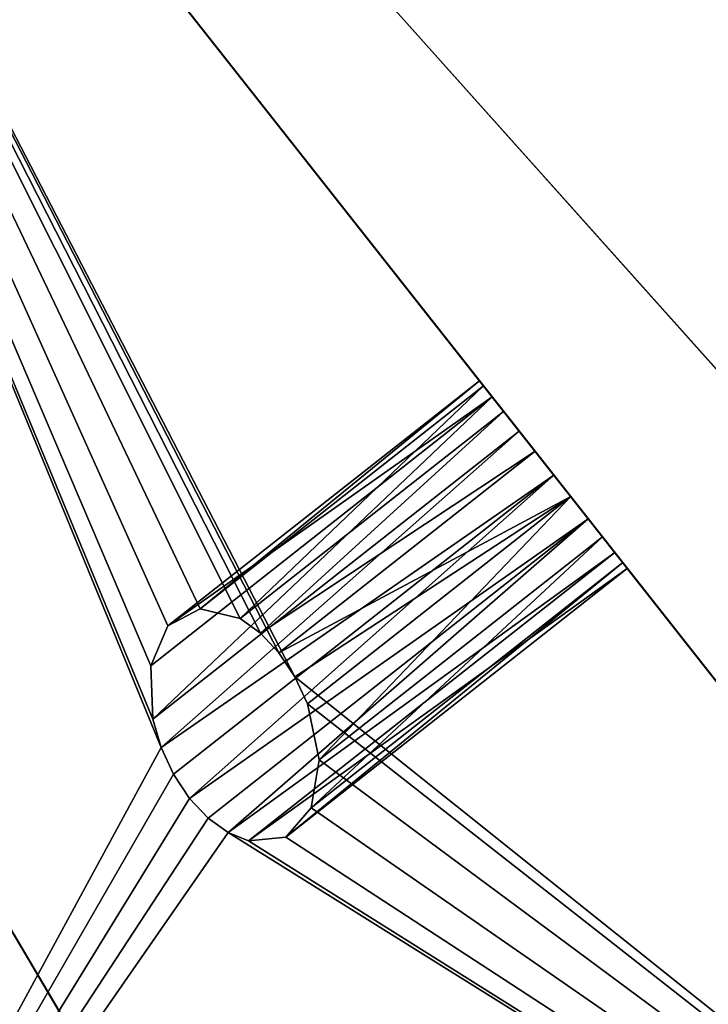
# Model space of a CAD drawing. Extents: x 0.3 to 17.2, y 0.3 to 17.2.
# Tile 38 of 256: x 3.381 to 3.55, y 3.474 to 3.716. Entities that reach past the tile are written whole.
import ezdxf

# ---------------------------------------------------------------- set-up
doc = ezdxf.new("R2010")
doc.units = 0
doc.header["$MEASUREMENT"] = 0
doc.layers.get('0').update_dxf_attribs({"linetype": 'CONTINUOUS'})

# ---------------------------------------------------------------- blocks, each defined once
blk = doc.blocks.new('LUXORE_PLAFON_STL_1')
at = {"color": 0}
for p, q in [((3.58889, 3.58889, -5.19685), (3.0454, 4.19705, -5.19685)), ((3.0454, 4.19705, -5.15748), (3.58889, 3.58889, -5.15748)), ((3.58889, 3.58889, -5.19685), (3.0454, 4.19705, -5.19685)), ((3.0454, 4.19705, -5.15748), (3.58889, 3.58889, -5.15748)), ((3.05075, 4.04851, -5.52772), (3.54152, 3.21746, -1.71085)), ((3.05075, 4.04851, -5.52772), (3.54152, 3.21746, -1.71085)), ((3.11415, 3.9411, -1.82259), (3.60134, 3.1161, -1.82259)), ((3.60134, 3.1161, -1.78322), (3.11415, 3.9411, -1.78322)), ((3.11415, 3.9411, -1.82259), (3.60134, 3.1161, -1.82259)), ((3.60134, 3.1161, -1.78322), (3.11415, 3.9411, -1.78322)), ((3.8505, 3.17458, -1.51782), (3.25334, 3.93281, -5.33469)), ((3.72566, 3.33309, -5.52772), (3.25334, 3.93281, -5.33469)), ((3.8505, 3.17458, -1.51782), (3.25334, 3.93281, -5.33469)), ((3.72566, 3.33309, -5.52772), (3.25334, 3.93281, -5.33469)), ((3.15335, 3.87478, -1.51782), (3.54152, 3.21746, -1.71085)), ((3.15335, 3.87478, -1.51782), (3.54152, 3.21746, -1.71085)), ((3.41766, 3.56697, -5.28243), (3.49407, 3.62715, -5.28243)), ((3.41766, 3.56697, -5.28243), (3.49407, 3.62715, -5.28243)), ((3.42558, 3.57114, -5.29647), (3.49507, 3.62588, -5.29647)), ((3.42558, 3.57114, -5.29647), (3.49507, 3.62588, -5.29647)), ((3.49722, 3.62315, -5.26925), (3.49407, 3.62715, -5.28243)), ((3.49407, 3.62715, -5.28243), (3.49507, 3.62588, -5.29647)), ((3.49722, 3.62315, -5.26925), (3.49407, 3.62715, -5.28243)), ((3.49407, 3.62715, -5.28243), (3.49507, 3.62588, -5.29647)), ((3.49507, 3.62588, -5.29647), (3.5, 3.61962, -5.30815)), ((3.49507, 3.62588, -5.29647), (3.5, 3.61962, -5.30815)), ((3.41347, 3.55719, -5.26925), (3.49722, 3.62315, -5.26925)), ((3.41347, 3.55719, -5.26925), (3.49722, 3.62315, -5.26925)), ((3.5038, 3.61479, -5.25994), (3.49722, 3.62315, -5.26925)), ((3.5038, 3.61479, -5.25994), (3.49722, 3.62315, -5.26925)), ((3.4354, 3.56875, -5.30815), (3.5, 3.61962, -5.30815)), ((3.4354, 3.56875, -5.30815), (3.5, 3.61962, -5.30815)), ((3.44034, 3.56521, -5.31223), (3.5, 3.61962, -5.30815)), ((3.44034, 3.56521, -5.31223), (3.5, 3.61962, -5.30815)), ((3.5, 3.61962, -5.30815), (3.50772, 3.60982, -5.31479)), ((3.5, 3.61962, -5.30815), (3.50772, 3.60982, -5.31479)), ((3.41397, 3.54404, -5.25994), (3.5038, 3.61479, -5.25994)), ((3.41397, 3.54404, -5.25994), (3.5038, 3.61479, -5.25994)), ((3.41598, 3.53714, -5.25745), (3.5038, 3.61479, -5.25994)), ((3.41598, 3.53714, -5.25745), (3.5038, 3.61479, -5.25994)), ((3.5123, 3.604, -5.25664), (3.5038, 3.61479, -5.25994)), ((3.5123, 3.604, -5.25664), (3.5038, 3.61479, -5.25994)), ((3.44034, 3.56521, -5.31223), (3.50772, 3.60982, -5.31479)), ((3.44034, 3.56521, -5.31223), (3.50772, 3.60982, -5.31479)), ((3.44489, 3.56035, -5.31479), (3.50772, 3.60982, -5.31479)), ((3.44489, 3.56035, -5.31479), (3.50772, 3.60982, -5.31479)), ((3.50772, 3.60982, -5.31479), (3.51646, 3.59872, -5.31488)), ((3.50772, 3.60982, -5.31479), (3.51646, 3.59872, -5.31488)), ((3.41598, 3.53714, -5.25745), (3.5123, 3.604, -5.25664)), ((3.41598, 3.53714, -5.25745), (3.5123, 3.604, -5.25664)), ((3.41903, 3.53054, -5.25664), (3.5123, 3.604, -5.25664)), ((3.41903, 3.53054, -5.25664), (3.5123, 3.604, -5.25664)), ((3.42295, 3.52464, -5.25754), (3.5123, 3.604, -5.25664)), ((3.42295, 3.52464, -5.25754), (3.5123, 3.604, -5.25664)), ((3.52078, 3.59323, -5.2601), (3.5123, 3.604, -5.25664)), ((3.52078, 3.59323, -5.2601), (3.5123, 3.604, -5.25664)), ((3.44489, 3.56035, -5.31479), (3.51646, 3.59872, -5.31488)), ((3.44489, 3.56035, -5.31479), (3.51646, 3.59872, -5.31488)), ((3.44881, 3.55445, -5.31569), (3.51646, 3.59872, -5.31488)), ((3.44881, 3.55445, -5.31569), (3.51646, 3.59872, -5.31488)), ((3.51646, 3.59872, -5.31488), (3.45187, 3.54785, -5.31488)), ((3.51646, 3.59872, -5.31488), (3.45187, 3.54785, -5.31488)), ((3.51646, 3.59872, -5.31488), (3.52423, 3.58886, -5.30838)), ((3.51646, 3.59872, -5.31488), (3.52423, 3.58886, -5.30838)), ((3.42295, 3.52464, -5.25754), (3.52078, 3.59323, -5.2601)), ((3.42295, 3.52464, -5.25754), (3.52078, 3.59323, -5.2601)), ((3.52078, 3.59323, -5.2601), (3.42751, 3.51978, -5.2601)), ((3.52078, 3.59323, -5.2601), (3.42751, 3.51978, -5.2601)), ((3.52078, 3.59323, -5.2601), (3.43244, 3.51623, -5.26418)), ((3.52078, 3.59323, -5.2601), (3.43244, 3.51623, -5.26418)), ((3.52729, 3.58497, -5.26954), (3.52078, 3.59323, -5.2601)), ((3.52729, 3.58497, -5.26954), (3.52078, 3.59323, -5.2601)), ((3.52423, 3.58886, -5.30838), (3.45473, 3.53413, -5.30838)), ((3.52423, 3.58886, -5.30838), (3.45473, 3.53413, -5.30838)), ((3.52423, 3.58886, -5.30838), (3.52924, 3.5825, -5.2968)), ((3.52423, 3.58886, -5.30838), (3.52924, 3.5825, -5.2968)), ((3.52729, 3.58497, -5.26954), (3.43244, 3.51623, -5.26418)), ((3.52729, 3.58497, -5.26954), (3.43244, 3.51623, -5.26418)), ((3.52729, 3.58497, -5.26954), (3.43746, 3.51422, -5.26954)), ((3.52729, 3.58497, -5.26954), (3.43746, 3.51422, -5.26954)), ((3.53034, 3.58109, -5.28278), (3.52729, 3.58497, -5.26954)), ((3.53034, 3.58109, -5.28278), (3.52729, 3.58497, -5.26954)), ((3.52924, 3.5825, -5.2968), (3.45283, 3.52232, -5.2968)), ((3.52924, 3.5825, -5.2968), (3.45283, 3.52232, -5.2968)), ((3.52924, 3.5825, -5.2968), (3.53034, 3.58109, -5.28278)), ((3.52924, 3.5825, -5.2968), (3.53034, 3.58109, -5.28278)), ((3.53034, 3.58109, -5.28278), (3.44659, 3.51513, -5.28278)), ((3.53034, 3.58109, -5.28278), (3.44659, 3.51513, -5.28278)), ((3.42558, 3.57114, -5.29647), (3.41766, 3.56697, -5.28243)), ((3.42558, 3.57114, -5.29647), (3.41766, 3.56697, -5.28243)), ((3.4354, 3.56875, -5.30815), (3.42558, 3.57114, -5.29647)), ((3.4354, 3.56875, -5.30815), (3.42558, 3.57114, -5.29647)), ((3.44034, 3.56521, -5.31223), (3.4354, 3.56875, -5.30815)), ((3.44034, 3.56521, -5.31223), (3.4354, 3.56875, -5.30815)), ((3.41766, 3.56697, -5.28243), (3.41347, 3.55719, -5.26925)), ((3.41766, 3.56697, -5.28243), (3.41347, 3.55719, -5.26925)), ((3.44489, 3.56035, -5.31479), (3.44034, 3.56521, -5.31223)), ((3.44489, 3.56035, -5.31479), (3.44034, 3.56521, -5.31223)), ((3.44881, 3.55445, -5.31569), (3.44489, 3.56035, -5.31479)), ((3.44881, 3.55445, -5.31569), (3.44489, 3.56035, -5.31479)), ((3.41347, 3.55719, -5.26925), (3.41397, 3.54404, -5.25994)), ((3.41347, 3.55719, -5.26925), (3.41397, 3.54404, -5.25994)), ((3.45187, 3.54785, -5.31488), (3.44881, 3.55445, -5.31569)), ((3.45187, 3.54785, -5.31488), (3.44881, 3.55445, -5.31569)), ((3.45473, 3.53413, -5.30838), (3.45187, 3.54785, -5.31488)), ((3.45473, 3.53413, -5.30838), (3.45187, 3.54785, -5.31488)), ((3.41397, 3.54404, -5.25994), (3.41598, 3.53714, -5.25745)), ((3.41397, 3.54404, -5.25994), (3.41598, 3.53714, -5.25745)), ((3.41598, 3.53714, -5.25745), (3.41903, 3.53054, -5.25664)), ((3.41598, 3.53714, -5.25745), (3.41903, 3.53054, -5.25664)), ((3.45283, 3.52232, -5.2968), (3.45473, 3.53413, -5.30838)), ((3.45283, 3.52232, -5.2968), (3.45473, 3.53413, -5.30838)), ((3.41903, 3.53054, -5.25664), (3.42295, 3.52464, -5.25754)), ((3.41903, 3.53054, -5.25664), (3.42295, 3.52464, -5.25754)), ((3.42295, 3.52464, -5.25754), (3.42751, 3.51978, -5.2601)), ((3.42295, 3.52464, -5.25754), (3.42751, 3.51978, -5.2601)), ((3.44659, 3.51513, -5.28278), (3.45283, 3.52232, -5.2968)), ((3.44659, 3.51513, -5.28278), (3.45283, 3.52232, -5.2968)), ((3.42751, 3.51978, -5.2601), (3.43244, 3.51623, -5.26418)), ((3.42751, 3.51978, -5.2601), (3.43244, 3.51623, -5.26418)), ((3.43244, 3.51623, -5.26418), (3.43746, 3.51422, -5.26954)), ((3.43244, 3.51623, -5.26418), (3.43746, 3.51422, -5.26954)), ((3.43746, 3.51422, -5.26954), (3.44659, 3.51513, -5.28278)), ((3.43746, 3.51422, -5.26954), (3.44659, 3.51513, -5.28278))]:
    blk.add_line(p, q, dxfattribs=at)
mesh = blk.add_polyface(dxfattribs=at)
corners = [(1.90166, 9.4846, -1.84228), (1.90166, 7.94244, -1.84228), (1.85836, 8.71352, -1.84228), (2.03103, 10.24599, -1.84228), (2.03103, 7.18105, -1.84228), (2.24483, 10.98811, -1.84228), (2.14824, 9.09775, -1.84228), (2.23745, 9.86102, -1.84228), (2.41467, 10.60876, -1.84228), (2.54037, 11.70162, -1.84228), (2.6775, 11.33088, -1.84228), (2.91395, 12.37755, -1.84228), (3.02239, 12.0176, -1.84228), (3.36085, 13.00741, -1.84228), (3.44466, 12.65964, -1.84228), (3.87547, 13.58327, -1.84228), (3.93862, 13.24831, -1.84228), (4.45133, 14.09788, -1.84228), (4.49758, 13.77566, -1.84228), (5.08119, 14.54479, -1.84228), (5.11398, 14.23456, -1.84228), (5.75712, 14.91837, -1.84228), (5.77948, 14.61879, -1.84228), (6.47063, 15.21391, -1.84228), (6.4851, 14.92316, -1.84228), (7.21275, 15.42771, -1.84228), (7.22127, 15.14356, -1.84228), (7.97414, 15.55708, -1.84228), (7.97806, 15.277, -1.84228), (8.74522, 15.60038, -1.84228), (8.74522, 15.32168, -1.84228), (9.5163, 15.55708, -1.84228), (9.51238, 15.277, -1.84228), (10.26917, 15.14356, -1.84228), (10.27769, 15.42771, -1.84228), (11.00534, 14.92316, -1.84228), (11.0198, 15.21391, -1.84228), (11.71096, 14.61879, -1.84228), (11.73332, 14.91837, -1.84228), (12.37646, 14.23456, -1.84228), (12.40925, 14.54479, -1.84228), (12.99286, 13.77566, -1.84228), (13.03911, 14.09788, -1.84228), (13.55182, 13.24831, -1.84228), (13.61496, 13.58327, -1.84228), (14.04578, 12.65964, -1.84228), (14.12958, 13.00741, -1.84228), (14.46805, 12.0176, -1.84228), (14.57649, 12.37755, -1.84228), (14.81294, 11.33088, -1.84228), (14.95007, 11.70162, -1.84228), (15.07577, 10.60876, -1.84228), (15.24561, 10.98811, -1.84228), (15.25298, 9.86102, -1.84228), (15.45941, 10.24599, -1.84228), (15.3422, 9.09775, -1.84228), (15.3422, 8.32929, -1.84228), (2.14824, 8.32929, -1.84228), (2.24483, 6.43893, -1.84228), (2.23745, 7.56603, -1.84228), (2.41467, 6.81828, -1.84228), (2.54037, 5.72542, -1.84228), (2.6775, 6.09616, -1.84228), (2.91395, 5.04949, -1.84228), (3.02239, 5.40944, -1.84228), (3.36085, 4.41963, -1.84228), (3.44466, 4.7674, -1.84228), (3.87547, 3.84377, -1.84228), (3.93862, 4.17873, -1.84228), (4.45133, 3.32916, -1.84228), (4.49758, 3.65138, -1.84228), (5.08119, 2.88225, -1.84228), (5.11398, 3.19248, -1.84228), (5.75712, 2.50867, -1.84228), (5.77948, 2.80825, -1.84228), (6.47063, 2.21313, -1.84228), (6.4851, 2.50388, -1.84228), (7.21275, 1.99933, -1.84228), (7.22127, 2.28349, -1.84228), (7.97414, 1.86996, -1.84228), (7.97806, 2.15004, -1.84228), (8.74522, 1.82666, -1.84228), (8.74522, 2.10536, -1.84228), (9.51238, 2.15004, -1.84228), (9.5163, 1.86996, -1.84228), (10.26917, 2.28349, -1.84228), (10.27769, 1.99933, -1.84228), (11.00534, 2.50388, -1.84228), (11.0198, 2.21313, -1.84228), (11.71096, 2.80825, -1.84228), (11.73332, 2.50867, -1.84228), (12.37646, 3.19248, -1.84228), (12.40925, 2.88225, -1.84228), (12.99286, 3.65138, -1.84228), (13.03911, 3.32916, -1.84228), (13.55182, 4.17873, -1.84228), (13.61496, 3.84377, -1.84228), (14.04578, 4.7674, -1.84228), (14.12958, 4.41963, -1.84228), (14.46805, 5.40944, -1.84228), (14.57649, 5.04949, -1.84228), (14.81294, 6.09616, -1.84228), (14.95007, 5.72542, -1.84228), (15.07577, 6.81828, -1.84228), (15.24561, 6.43893, -1.84228), (15.25298, 7.56603, -1.84228), (15.45941, 7.18105, -1.84228), (15.58878, 9.4846, -1.84228), (15.58878, 7.94244, -1.84228), (15.63208, 8.71352, -1.84228)]
mesh.append_faces([[corners[k] for k in face] for face in [(0, 1, 2), (108, 107, 109)]], dxfattribs={"vtx0": -1, "color": 0})
mesh.append_faces([[corners[k] for k in face] for face in [(1, 3, 4), (6, 5, 7), (7, 5, 8), (8, 9, 10), (10, 11, 12), (12, 13, 14), (14, 15, 16), (16, 17, 18), (18, 19, 20), (20, 21, 22), (22, 23, 24), (24, 25, 26), (26, 27, 28), (28, 29, 30), (30, 31, 32), (32, 31, 33), (33, 34, 35), (35, 36, 37), (37, 38, 39), (39, 40, 41), (41, 42, 43), (43, 44, 45), (45, 46, 47), (47, 48, 49), (49, 50, 51), (51, 52, 53), (53, 54, 55), (55, 54, 56), (4, 57, 58), (57, 4, 6), (58, 60, 61), (61, 62, 63), (63, 64, 65), (65, 66, 67), (67, 68, 69), (69, 70, 71), (71, 72, 73), (73, 74, 75), (75, 76, 77), (77, 78, 79), (79, 80, 81), (81, 83, 84), (84, 85, 86), (86, 87, 88), (88, 89, 90), (90, 91, 92), (92, 93, 94), (94, 95, 96), (96, 97, 98), (98, 99, 100), (100, 101, 102), (102, 103, 104), (104, 105, 106), (106, 107, 108)]], dxfattribs={"vtx0": -1, "vtx1": -1, "color": 0})
mesh.append_faces([[corners[k] for k in face] for face in [(4, 5, 6), (106, 56, 54)]], dxfattribs={"vtx0": -1, "vtx1": -1, "vtx2": -1, "color": 0})
mesh.append_faces([[corners[k] for k in face] for face in [(1, 0, 3), (4, 3, 5), (8, 5, 9), (10, 9, 11), (12, 11, 13), (14, 13, 15), (16, 15, 17), (18, 17, 19), (20, 19, 21), (22, 21, 23), (24, 23, 25), (26, 25, 27), (28, 27, 29), (30, 29, 31), (33, 31, 34), (35, 34, 36), (37, 36, 38), (39, 38, 40), (41, 40, 42), (43, 42, 44), (45, 44, 46), (47, 46, 48), (49, 48, 50), (51, 50, 52), (53, 52, 54), (58, 57, 59), (58, 59, 60), (61, 60, 62), (63, 62, 64), (65, 64, 66), (67, 66, 68), (69, 68, 70), (71, 70, 72), (73, 72, 74), (75, 74, 76), (77, 76, 78), (79, 78, 80), (81, 80, 82), (81, 82, 83), (84, 83, 85), (86, 85, 87), (88, 87, 89), (90, 89, 91), (92, 91, 93), (94, 93, 95), (96, 95, 97), (98, 97, 99), (100, 99, 101), (102, 101, 103), (104, 103, 105), (106, 105, 56), (106, 54, 107)]], dxfattribs={"vtx0": -1, "vtx2": -1, "color": 0})
mesh = blk.add_polyface(dxfattribs=at)
corners = [(1.90166, 7.94244, -1.82259), (1.90166, 9.4846, -1.82259), (1.85836, 8.71352, -1.82259), (2.03103, 7.18105, -1.82259), (2.03103, 10.24599, -1.82259), (2.24483, 6.43893, -1.82259), (2.14824, 8.32929, -1.82259), (2.23745, 7.56603, -1.82259), (2.41467, 6.81828, -1.82259), (2.54037, 5.72542, -1.82259), (2.6775, 6.09616, -1.82259), (2.91395, 5.04949, -1.82259), (3.02239, 5.40944, -1.82259), (3.36085, 4.41963, -1.82259), (3.44466, 4.7674, -1.82259), (3.87547, 3.84377, -1.82259), (3.93862, 4.17873, -1.82259), (4.45133, 3.32916, -1.82259), (4.49758, 3.65138, -1.82259), (5.08119, 2.88225, -1.82259), (5.11398, 3.19248, -1.82259), (5.75712, 2.50867, -1.82259), (5.77948, 2.80825, -1.82259), (6.47063, 2.21313, -1.82259), (6.4851, 2.50388, -1.82259), (7.21275, 1.99933, -1.82259), (7.22127, 2.28349, -1.82259), (7.97414, 1.86996, -1.82259), (7.97806, 2.15004, -1.82259), (8.74522, 1.82666, -1.82259), (8.74522, 2.10536, -1.82259), (9.5163, 1.86996, -1.82259), (9.51238, 2.15004, -1.82259), (10.26917, 2.28349, -1.82259), (10.27769, 1.99933, -1.82259), (11.00534, 2.50388, -1.82259), (11.0198, 2.21313, -1.82259), (11.71096, 2.80825, -1.82259), (11.73332, 2.50867, -1.82259), (12.37646, 3.19248, -1.82259), (12.40925, 2.88225, -1.82259), (12.99286, 3.65138, -1.82259), (13.03911, 3.32916, -1.82259), (13.55182, 4.17873, -1.82259), (13.61496, 3.84377, -1.82259), (14.04578, 4.7674, -1.82259), (14.12958, 4.41963, -1.82259), (14.46805, 5.40944, -1.82259), (14.57649, 5.04949, -1.82259), (14.81294, 6.09616, -1.82259), (14.95007, 5.72542, -1.82259), (15.07577, 6.81828, -1.82259), (15.24561, 6.43893, -1.82259), (15.25298, 7.56603, -1.82259), (15.45941, 7.18105, -1.82259), (15.3422, 8.32929, -1.82259), (15.3422, 9.09775, -1.82259), (2.14824, 9.09775, -1.82259), (2.24483, 10.98811, -1.82259), (2.23745, 9.86102, -1.82259), (2.41467, 10.60876, -1.82259), (2.54037, 11.70162, -1.82259), (2.6775, 11.33088, -1.82259), (2.91395, 12.37755, -1.82259), (3.02239, 12.0176, -1.82259), (3.36085, 13.00741, -1.82259), (3.44466, 12.65964, -1.82259), (3.87547, 13.58327, -1.82259), (3.93862, 13.24831, -1.82259), (4.45133, 14.09788, -1.82259), (4.49758, 13.77566, -1.82259), (5.08119, 14.54479, -1.82259), (5.11398, 14.23456, -1.82259), (5.75712, 14.91837, -1.82259), (5.77948, 14.61879, -1.82259), (6.47063, 15.21391, -1.82259), (6.4851, 14.92316, -1.82259), (7.21275, 15.42771, -1.82259), (7.22127, 15.14356, -1.82259), (7.97414, 15.55708, -1.82259), (7.97806, 15.277, -1.82259), (8.74522, 15.60038, -1.82259), (8.74522, 15.32168, -1.82259), (9.51238, 15.277, -1.82259), (9.5163, 15.55708, -1.82259), (10.26917, 15.14356, -1.82259), (10.27769, 15.42771, -1.82259), (11.00534, 14.92316, -1.82259), (11.0198, 15.21391, -1.82259), (11.71096, 14.61879, -1.82259), (11.73332, 14.91837, -1.82259), (12.37646, 14.23456, -1.82259), (12.40925, 14.54479, -1.82259), (12.99286, 13.77566, -1.82259), (13.03911, 14.09788, -1.82259), (13.55182, 13.24831, -1.82259), (13.61496, 13.58327, -1.82259), (14.04578, 12.65964, -1.82259), (14.12958, 13.00741, -1.82259), (14.46805, 12.0176, -1.82259), (14.57649, 12.37755, -1.82259), (14.81294, 11.33088, -1.82259), (14.95007, 11.70162, -1.82259), (15.07577, 10.60876, -1.82259), (15.24561, 10.98811, -1.82259), (15.25298, 9.86102, -1.82259), (15.45941, 10.24599, -1.82259), (15.58878, 7.94244, -1.82259), (15.58878, 9.4846, -1.82259), (15.63208, 8.71352, -1.82259)]
mesh.append_faces([[corners[k] for k in face] for face in [(0, 1, 2), (108, 107, 109)]], dxfattribs={"vtx0": -1, "color": 0})
mesh.append_faces([[corners[k] for k in face] for face in [(1, 3, 4), (6, 5, 7), (7, 5, 8), (8, 9, 10), (10, 11, 12), (12, 13, 14), (14, 15, 16), (16, 17, 18), (18, 19, 20), (20, 21, 22), (22, 23, 24), (24, 25, 26), (26, 27, 28), (28, 29, 30), (30, 31, 32), (32, 31, 33), (33, 34, 35), (35, 36, 37), (37, 38, 39), (39, 40, 41), (41, 42, 43), (43, 44, 45), (45, 46, 47), (47, 48, 49), (49, 50, 51), (51, 52, 53), (53, 54, 55), (55, 54, 56), (4, 57, 58), (57, 4, 6), (58, 60, 61), (61, 62, 63), (63, 64, 65), (65, 66, 67), (67, 68, 69), (69, 70, 71), (71, 72, 73), (73, 74, 75), (75, 76, 77), (77, 78, 79), (79, 80, 81), (81, 83, 84), (84, 85, 86), (86, 87, 88), (88, 89, 90), (90, 91, 92), (92, 93, 94), (94, 95, 96), (96, 97, 98), (98, 99, 100), (100, 101, 102), (102, 103, 104), (104, 105, 106), (106, 107, 108)]], dxfattribs={"vtx0": -1, "vtx1": -1, "color": 0})
mesh.append_faces([[corners[k] for k in face] for face in [(4, 5, 6), (106, 56, 54)]], dxfattribs={"vtx0": -1, "vtx1": -1, "vtx2": -1, "color": 0})
mesh.append_faces([[corners[k] for k in face] for face in [(1, 0, 3), (4, 3, 5), (8, 5, 9), (10, 9, 11), (12, 11, 13), (14, 13, 15), (16, 15, 17), (18, 17, 19), (20, 19, 21), (22, 21, 23), (24, 23, 25), (26, 25, 27), (28, 27, 29), (30, 29, 31), (33, 31, 34), (35, 34, 36), (37, 36, 38), (39, 38, 40), (41, 40, 42), (43, 42, 44), (45, 44, 46), (47, 46, 48), (49, 48, 50), (51, 50, 52), (53, 52, 54), (58, 57, 59), (58, 59, 60), (61, 60, 62), (63, 62, 64), (65, 64, 66), (67, 66, 68), (69, 68, 70), (71, 70, 72), (73, 72, 74), (75, 74, 76), (77, 76, 78), (79, 78, 80), (81, 80, 82), (81, 82, 83), (84, 83, 85), (86, 85, 87), (88, 87, 89), (90, 89, 91), (92, 91, 93), (94, 93, 95), (96, 95, 97), (98, 97, 99), (100, 99, 101), (102, 101, 103), (104, 103, 105), (106, 105, 56), (106, 54, 107)]], dxfattribs={"vtx0": -1, "vtx2": -1, "color": 0})
mesh = blk.add_polyface(dxfattribs=at)
corners = [(3.05075, 4.04851, -5.52772), (2.88932, 4.32187, -5.2968), (2.89023, 4.32033, -5.28278), (2.88521, 4.32885, -5.30838), (2.87882, 4.33966, -5.31488), (2.66258, 4.70583, -5.33469), (2.87164, 4.35182, -5.31479), (2.86529, 4.36257, -5.30815), (2.86125, 4.36942, -5.29647), (2.86042, 4.37081, -5.28243), (3.54152, 3.21746, -1.71085), (3.34279, 3.55398, -1.77001), (3.3437, 3.55244, -1.75599), (3.33867, 3.56096, -1.78159), (3.33229, 3.57177, -1.78808), (3.3251, 3.58393, -1.788), (3.31876, 3.59468, -1.78136), (3.31471, 3.60153, -1.76968), (3.31389, 3.60292, -1.75564), (3.15335, 3.87478, -1.51782), (2.88238, 4.33364, -5.2601), (2.87541, 4.34544, -5.25664), (2.88773, 4.32458, -5.26954), (2.86842, 4.35727, -5.25994), (2.86301, 4.36643, -5.26925), (3.33584, 3.56575, -1.73331), (3.34119, 3.55669, -1.74275), (3.32888, 3.57755, -1.72985), (3.32189, 3.58938, -1.73315), (3.31648, 3.59854, -1.74245)]
mesh.append_faces([[corners[k] for k in face] for face in [(1, 0, 3), (3, 0, 4), (4, 5, 6), (6, 5, 7), (7, 5, 8), (8, 5, 9), (11, 0, 13), (13, 0, 14), (14, 0, 15), (15, 0, 16), (16, 0, 17), (17, 0, 18), (19, 21, 5), (20, 0, 22), (22, 0, 2), (10, 25, 19), (25, 10, 26), (26, 10, 12)]], dxfattribs={"vtx0": -1, "vtx1": -1, "color": 0})
mesh.append_faces([[corners[k] for k in face] for face in [(18, 0, 19), (19, 0, 20)]], dxfattribs={"vtx0": -1, "vtx1": -1, "vtx2": -1, "color": 0})
mesh.append_faces([[corners[k] for k in face] for face in [(0, 1, 2), (4, 0, 5), (10, 11, 12), (11, 10, 0), (19, 20, 21), (5, 21, 23), (5, 23, 24), (5, 24, 9), (19, 25, 27), (19, 27, 28), (19, 28, 29), (19, 29, 18)]], dxfattribs={"vtx0": -1, "vtx2": -1, "color": 0})
mesh = blk.add_polyface(dxfattribs=at)
corners = [(3.0454, 4.19705, -5.15748), (3.58889, 3.58889, -5.19685), (3.58889, 3.58889, -5.15748), (3.0454, 4.19705, -5.19685)]
mesh.append_faces([[corners[k] for k in face] for face in [(0, 1, 2), (1, 0, 3)]], dxfattribs={"vtx0": -1, "color": 0})
mesh = blk.add_polyface(dxfattribs=at)
corners = [(3.54152, 3.21746, -1.71085), (2.63405, 4.10448, -4.95028), (3.05075, 4.04851, -5.52772), (3.00114, 3.48285, -2.09526)]
mesh.append_faces([[corners[k] for k in face] for face in [(0, 1, 2), (1, 0, 3)]], dxfattribs={"vtx0": -1, "color": 0})
mesh = blk.add_polyface(dxfattribs=at)
corners = [(3.11415, 3.9411, -1.78322), (3.60134, 3.1161, -1.82259), (3.60134, 3.1161, -1.78322), (3.11415, 3.9411, -1.82259)]
mesh.append_faces([[corners[k] for k in face] for face in [(0, 1, 2), (1, 0, 3)]], dxfattribs={"vtx0": -1, "color": 0})
mesh = blk.add_polyface(dxfattribs=at)
corners = [(3.8505, 3.17458, -1.51782), (3.30521, 3.33302, -4.95028), (3.75189, 2.76587, -2.09526), (3.25334, 3.93281, -5.33469)]
mesh.append_faces([[corners[k] for k in face] for face in [(0, 1, 2), (1, 0, 3)]], dxfattribs={"vtx0": -1, "color": 0})
mesh = blk.add_polyface(dxfattribs=at)
corners = [(3.72566, 3.33309, -5.52772), (3.52924, 3.5825, -5.2968), (3.53034, 3.58109, -5.28278), (3.52423, 3.58886, -5.30838), (3.51646, 3.59872, -5.31488), (3.25334, 3.93281, -5.33469), (3.50772, 3.60982, -5.31479), (3.5, 3.61962, -5.30815), (3.49507, 3.62588, -5.29647), (3.49407, 3.62715, -5.28243), (4.32282, 2.57487, -1.71085), (4.08101, 2.8819, -1.77001), (4.08211, 2.8805, -1.75599), (4.076, 2.88826, -1.78159), (4.06823, 2.89812, -1.78808), (4.05949, 2.90923, -1.788), (4.05177, 2.91903, -1.78136), (4.04684, 2.92528, -1.76968), (4.04584, 2.92655, -1.75564), (3.8505, 3.17458, -1.51782), (3.52078, 3.59323, -5.2601), (3.5123, 3.604, -5.25664), (3.52729, 3.58497, -5.26954), (3.5038, 3.61479, -5.25994), (3.49722, 3.62315, -5.26925), (4.07255, 2.89264, -1.73331), (4.07906, 2.88437, -1.74275), (4.06407, 2.9034, -1.72985), (4.05557, 2.9142, -1.73315), (4.04899, 2.92255, -1.74245)]
mesh.append_faces([[corners[k] for k in face] for face in [(1, 0, 3), (3, 0, 4), (4, 5, 6), (6, 5, 7), (7, 5, 8), (8, 5, 9), (11, 0, 13), (13, 0, 14), (14, 0, 15), (15, 0, 16), (16, 0, 17), (17, 0, 18), (19, 21, 5), (20, 0, 22), (22, 0, 2), (10, 25, 19), (25, 10, 26), (26, 10, 12)]], dxfattribs={"vtx0": -1, "vtx1": -1, "color": 0})
mesh.append_faces([[corners[k] for k in face] for face in [(18, 0, 19), (19, 0, 20)]], dxfattribs={"vtx0": -1, "vtx1": -1, "vtx2": -1, "color": 0})
mesh.append_faces([[corners[k] for k in face] for face in [(0, 1, 2), (4, 0, 5), (10, 11, 12), (11, 10, 0), (19, 20, 21), (5, 21, 23), (5, 23, 24), (5, 24, 9), (19, 25, 27), (19, 27, 28), (19, 28, 29), (19, 29, 18)]], dxfattribs={"vtx0": -1, "vtx2": -1, "color": 0})
mesh = blk.add_polyface(dxfattribs=at)
corners = [(3.30521, 3.33302, -4.95028), (3.43244, 3.51623, -5.26418), (3.72566, 3.33309, -5.52772), (3.42751, 3.51978, -5.2601), (3.42295, 3.52464, -5.25754), (3.41903, 3.53054, -5.25664), (3.41598, 3.53714, -5.25745), (3.25334, 3.93281, -5.33469), (3.43746, 3.51422, -5.26954), (3.41397, 3.54404, -5.25994), (3.41347, 3.55719, -5.26925), (3.41766, 3.56697, -5.28243), (3.42558, 3.57114, -5.29647), (3.44881, 3.55445, -5.31569), (3.45187, 3.54785, -5.31488), (3.45473, 3.53413, -5.30838), (3.45283, 3.52232, -5.2968), (3.44659, 3.51513, -5.28278), (3.44489, 3.56035, -5.31479), (3.44034, 3.56521, -5.31223), (3.4354, 3.56875, -5.30815)]
mesh.append_faces([[corners[k] for k in face] for face in [(0, 1, 2), (1, 0, 3), (3, 0, 4), (4, 0, 5), (5, 0, 6), (6, 7, 9), (9, 7, 10), (10, 7, 11), (11, 7, 12), (2, 13, 7), (13, 2, 14), (14, 2, 15), (15, 2, 16), (16, 2, 17), (17, 2, 8)]], dxfattribs={"vtx0": -1, "vtx1": -1, "color": 0})
mesh.append_faces([[corners[k] for k in face] for face in [(6, 0, 7), (2, 1, 8), (7, 13, 18), (7, 18, 19), (7, 19, 20), (7, 20, 12)]], dxfattribs={"vtx0": -1, "vtx2": -1, "color": 0})
mesh = blk.add_polyface(dxfattribs=at)
corners = [(3.5389, 3.90953, 0), (4.17086, 3.30794, -1.37795), (3.5389, 3.90953, -1.37795), (4.17086, 3.30794, 0)]
mesh.append_faces([[corners[k] for k in face] for face in [(0, 1, 2), (1, 0, 3)]], dxfattribs={"vtx0": -1, "color": 0})
mesh = blk.add_polyface(dxfattribs=at)
corners = [(4.14552, 3.2778, 0), (3.51005, 3.88274, -1.37795), (4.14552, 3.2778, -1.37795), (3.51005, 3.88274, 0)]
mesh.append_faces([[corners[k] for k in face] for face in [(0, 1, 2), (1, 0, 3)]], dxfattribs={"vtx0": -1, "color": 0})
mesh = blk.add_polyface(dxfattribs=at)
corners = [(3.54152, 3.21746, -1.71085), (3.25496, 3.50212, -1.77001), (3.00114, 3.48285, -2.09526), (3.26392, 3.50533, -1.75599), (3.26808, 3.51351, -1.74275), (3.26801, 3.51892, -1.73739), (3.26649, 3.5248, -1.73331), (3.15335, 3.87478, -1.51782), (3.26361, 3.53081, -1.73075), (3.25953, 3.5366, -1.72985), (3.25448, 3.54183, -1.73066), (3.24877, 3.54621, -1.73315), (3.2367, 3.55142, -1.74245), (3.21798, 3.53516, -1.78136), (3.2195, 3.52928, -1.78544), (3.22238, 3.52327, -1.788), (3.22647, 3.51748, -1.7889), (3.23151, 3.51225, -1.78808), (3.24327, 3.50461, -1.78159), (3.21931, 3.54519, -1.76968), (3.22606, 3.55106, -1.75564)]
mesh.append_faces([[corners[k] for k in face] for face in [(0, 1, 2), (1, 0, 3), (3, 0, 4), (4, 0, 5), (5, 0, 6), (6, 7, 8), (8, 7, 9), (9, 7, 10), (10, 7, 11), (11, 7, 12), (2, 13, 7), (13, 2, 14), (14, 2, 15), (15, 2, 16), (16, 2, 17), (17, 2, 18), (18, 2, 1)]], dxfattribs={"vtx0": -1, "vtx1": -1, "color": 0})
mesh.append_faces([[corners[k] for k in face] for face in [(6, 0, 7), (7, 13, 19), (7, 19, 20), (7, 20, 12)]], dxfattribs={"vtx0": -1, "vtx2": -1, "color": 0})
mesh = blk.add_polyface(dxfattribs=at)
corners = [(3.49722, 3.62315, -5.26925), (3.41766, 3.56697, -5.28243), (3.49407, 3.62715, -5.28243), (3.41347, 3.55719, -5.26925)]
mesh.append_faces([[corners[k] for k in face] for face in [(0, 1, 2), (1, 0, 3)]], dxfattribs={"vtx0": -1, "color": 0})
mesh = blk.add_polyface(dxfattribs=at)
corners = [(3.49407, 3.62715, -5.28243), (3.42558, 3.57114, -5.29647), (3.49507, 3.62588, -5.29647), (3.41766, 3.56697, -5.28243)]
mesh.append_faces([[corners[k] for k in face] for face in [(0, 1, 2), (1, 0, 3)]], dxfattribs={"vtx0": -1, "color": 0})
mesh = blk.add_polyface(dxfattribs=at)
corners = [(3.49507, 3.62588, -5.29647), (3.4354, 3.56875, -5.30815), (3.5, 3.61962, -5.30815), (3.42558, 3.57114, -5.29647)]
mesh.append_faces([[corners[k] for k in face] for face in [(0, 1, 2), (1, 0, 3)]], dxfattribs={"vtx0": -1, "color": 0})
mesh = blk.add_polyface(dxfattribs=at)
corners = [(3.49722, 3.62315, -5.26925), (3.41397, 3.54404, -5.25994), (3.41347, 3.55719, -5.26925), (3.5038, 3.61479, -5.25994)]
mesh.append_faces([[corners[k] for k in face] for face in [(0, 1, 2), (1, 0, 3)]], dxfattribs={"vtx0": -1, "color": 0})
mesh = blk.add_polyface(dxfattribs=at)
corners = [(3.5, 3.61962, -5.30815), (3.4354, 3.56875, -5.30815), (3.44034, 3.56521, -5.31223)]
mesh.append_faces([[corners[k] for k in face] for face in [(0, 1, 2)]], dxfattribs={"color": 0})
mesh = blk.add_polyface(dxfattribs=at)
corners = [(3.50772, 3.60982, -5.31479), (3.5, 3.61962, -5.30815), (3.44034, 3.56521, -5.31223)]
mesh.append_faces([[corners[k] for k in face] for face in [(0, 1, 2)]], dxfattribs={"color": 0})
mesh = blk.add_polyface(dxfattribs=at)
corners = [(3.5038, 3.61479, -5.25994), (3.41598, 3.53714, -5.25745), (3.41397, 3.54404, -5.25994)]
mesh.append_faces([[corners[k] for k in face] for face in [(0, 1, 2)]], dxfattribs={"color": 0})
mesh = blk.add_polyface(dxfattribs=at)
corners = [(3.5123, 3.604, -5.25664), (3.41598, 3.53714, -5.25745), (3.5038, 3.61479, -5.25994)]
mesh.append_faces([[corners[k] for k in face] for face in [(0, 1, 2)]], dxfattribs={"color": 0})
mesh = blk.add_polyface(dxfattribs=at)
corners = [(3.50772, 3.60982, -5.31479), (3.44034, 3.56521, -5.31223), (3.44489, 3.56035, -5.31479)]
mesh.append_faces([[corners[k] for k in face] for face in [(0, 1, 2)]], dxfattribs={"color": 0})
mesh = blk.add_polyface(dxfattribs=at)
corners = [(3.51646, 3.59872, -5.31488), (3.50772, 3.60982, -5.31479), (3.44489, 3.56035, -5.31479)]
mesh.append_faces([[corners[k] for k in face] for face in [(0, 1, 2)]], dxfattribs={"color": 0})
mesh = blk.add_polyface(dxfattribs=at)
corners = [(3.5123, 3.604, -5.25664), (3.41903, 3.53054, -5.25664), (3.41598, 3.53714, -5.25745)]
mesh.append_faces([[corners[k] for k in face] for face in [(0, 1, 2)]], dxfattribs={"color": 0})
mesh = blk.add_polyface(dxfattribs=at)
corners = [(3.5123, 3.604, -5.25664), (3.42295, 3.52464, -5.25754), (3.41903, 3.53054, -5.25664)]
mesh.append_faces([[corners[k] for k in face] for face in [(0, 1, 2)]], dxfattribs={"color": 0})
mesh = blk.add_polyface(dxfattribs=at)
corners = [(3.52078, 3.59323, -5.2601), (3.42295, 3.52464, -5.25754), (3.5123, 3.604, -5.25664)]
mesh.append_faces([[corners[k] for k in face] for face in [(0, 1, 2)]], dxfattribs={"color": 0})
mesh = blk.add_polyface(dxfattribs=at)
corners = [(3.51646, 3.59872, -5.31488), (3.44489, 3.56035, -5.31479), (3.44881, 3.55445, -5.31569)]
mesh.append_faces([[corners[k] for k in face] for face in [(0, 1, 2)]], dxfattribs={"color": 0})
mesh = blk.add_polyface(dxfattribs=at)
corners = [(3.51646, 3.59872, -5.31488), (3.44881, 3.55445, -5.31569), (3.45187, 3.54785, -5.31488)]
mesh.append_faces([[corners[k] for k in face] for face in [(0, 1, 2)]], dxfattribs={"color": 0})
mesh = blk.add_polyface(dxfattribs=at)
corners = [(3.45473, 3.53413, -5.30838), (3.51646, 3.59872, -5.31488), (3.45187, 3.54785, -5.31488), (3.52423, 3.58886, -5.30838)]
mesh.append_faces([[corners[k] for k in face] for face in [(0, 1, 2), (1, 0, 3)]], dxfattribs={"vtx0": -1, "color": 0})
mesh = blk.add_polyface(dxfattribs=at)
corners = [(3.52078, 3.59323, -5.2601), (3.42751, 3.51978, -5.2601), (3.42295, 3.52464, -5.25754)]
mesh.append_faces([[corners[k] for k in face] for face in [(0, 1, 2)]], dxfattribs={"color": 0})
mesh = blk.add_polyface(dxfattribs=at)
corners = [(3.52078, 3.59323, -5.2601), (3.43244, 3.51623, -5.26418), (3.42751, 3.51978, -5.2601)]
mesh.append_faces([[corners[k] for k in face] for face in [(0, 1, 2)]], dxfattribs={"color": 0})
mesh = blk.add_polyface(dxfattribs=at)
corners = [(3.52729, 3.58497, -5.26954), (3.43244, 3.51623, -5.26418), (3.52078, 3.59323, -5.2601)]
mesh.append_faces([[corners[k] for k in face] for face in [(0, 1, 2)]], dxfattribs={"color": 0})
mesh = blk.add_polyface(dxfattribs=at)
corners = [(3.45283, 3.52232, -5.2968), (3.52423, 3.58886, -5.30838), (3.45473, 3.53413, -5.30838), (3.52924, 3.5825, -5.2968)]
mesh.append_faces([[corners[k] for k in face] for face in [(0, 1, 2), (1, 0, 3)]], dxfattribs={"vtx0": -1, "color": 0})
mesh = blk.add_polyface(dxfattribs=at)
corners = [(3.52729, 3.58497, -5.26954), (3.43746, 3.51422, -5.26954), (3.43244, 3.51623, -5.26418)]
mesh.append_faces([[corners[k] for k in face] for face in [(0, 1, 2)]], dxfattribs={"color": 0})
mesh = blk.add_polyface(dxfattribs=at)
corners = [(3.43746, 3.51422, -5.26954), (3.53034, 3.58109, -5.28278), (3.44659, 3.51513, -5.28278), (3.52729, 3.58497, -5.26954)]
mesh.append_faces([[corners[k] for k in face] for face in [(0, 1, 2), (1, 0, 3)]], dxfattribs={"vtx0": -1, "color": 0})
mesh = blk.add_polyface(dxfattribs=at)
corners = [(3.44659, 3.51513, -5.28278), (3.52924, 3.5825, -5.2968), (3.45283, 3.52232, -5.2968), (3.53034, 3.58109, -5.28278)]
mesh.append_faces([[corners[k] for k in face] for face in [(0, 1, 2), (1, 0, 3)]], dxfattribs={"vtx0": -1, "color": 0})

msp = doc.modelspace()

# ---------------------------------------------------------------- block references
at = {"color": 0}
msp.add_blockref('LUXORE_PLAFON_STL_1', (0, 0), dxfattribs=at)

doc.saveas('drawing.dxf')
